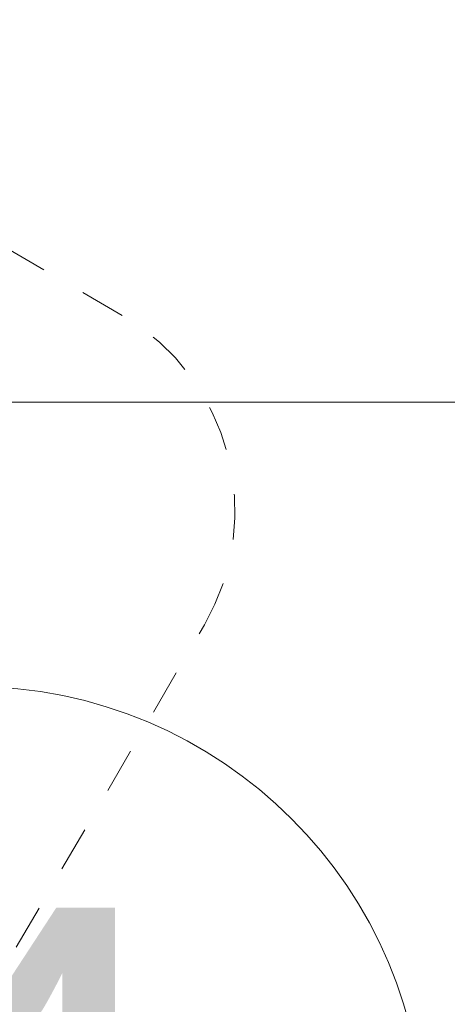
# Model space of a CAD drawing. Extents: x 5477758 to 5478338, y 5918274 to 5918502.
# Tile 151 of 155: x 5478304.009 to 5478304.95, y 5918395.298 to 5918397.468. Entities that reach past the tile are written whole.
import ezdxf

# ---------------------------------------------------------------- set-up
doc = ezdxf.new("R2010")
doc.units = 0
doc.linetypes.add('DASHED', pattern=[19.05, 12.7, -6.35])
doc.layers.get('0').update_dxf_attribs({"linetype": 'CONTINUOUS', "lineweight": 13})
doc.layers.add('0_opis zabawek', color=7, linetype='CONTINUOUS', lineweight=18)
doc.styles.add('Arial', font='arial.ttf')

# ---------------------------------------------------------------- blocks, each defined once
blk = doc.blocks.new('zw$11A0')
at = {"linetype": 'DASHED', "lineweight": 0, "ltscale": 0.01}
blk.add_lwpolyline([(355.47, -15.73, 0.414024), (305.47, 34.23), (189.05, 34.23, 0.414214), (139.05, -15.77), (139.04, -138.19, 0.414239), (189.04, -188.19), (305.36, -188.19, 0.413955), (355.36, -138.24)], format="xyb", close=True, dxfattribs=at)

msp = doc.modelspace()

# ---------------------------------------------------------------- linework, layer by layer
msp.add_lwpolyline([(5478299.2084, 5918396.6245), (5478307.421, 5918396.6245), (5478307.421, 5918394.8523), (5478299.2084, 5918394.8523)], close=True)
at = {"layer": '0_opis zabawek', "lineweight": 0}
msp.add_circle((5478303.9032, 5918395.0024), 0.9959, dxfattribs=at)

# ---------------------------------------------------------------- block references
at = {"lineweight": -2, "xscale": 0.00998084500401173, "yscale": 0.00998084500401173, "zscale": 0.00998084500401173, "rotation": 329.825700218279}
msp.add_blockref('zw$11A0', (5478301.4273, 5918398.0532), dxfattribs=at)

# ---------------------------------------------------------------- texts
at = {"layer": '0_opis zabawek', "lineweight": 0, "insert": (5478303.6177, 5918395.5109), "char_height": 1, "width": 5.111099, "attachment_point": 1, "rotation": 360, "style": 'Arial'}
msp.add_mtext('4', dxfattribs=at)

doc.saveas('drawing.dxf')
